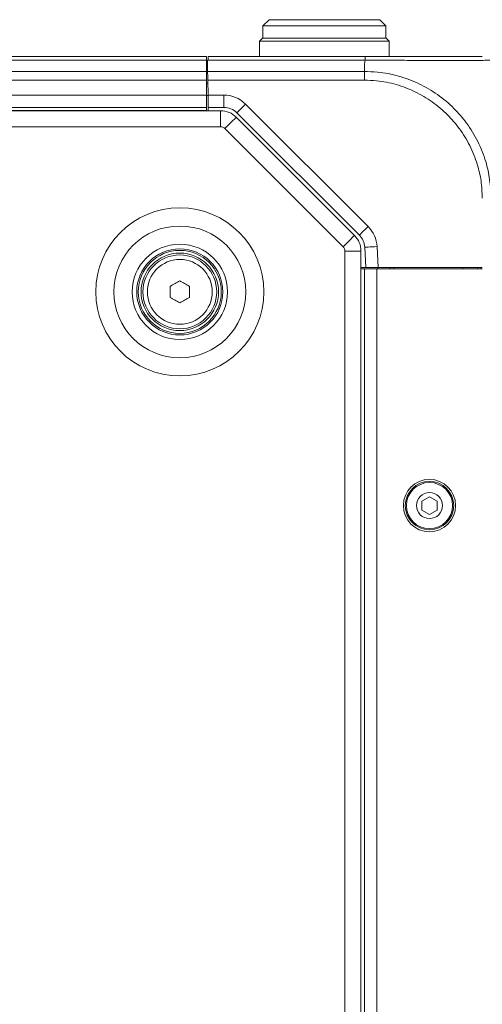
# Model space of a CAD drawing. Header units: millimetres. Extents: x 0 to 1118, y 0 to 864.
# Tile 59 of 256: x 278 to 297, y 211 to 251. Entities that reach past the tile are written whole.
import ezdxf

# ---------------------------------------------------------------- set-up
doc = ezdxf.new("R2010")
doc.units = ezdxf.units.MM

msp = doc.modelspace()

# ---------------------------------------------------------------- linework, layer by layer
at = {"color": 7, "linetype": 'Continuous', "lineweight": 15}
for p, q in [((288.4748, 251.4092), (288.2249, 251.1592)), ((288.4748, 251.4092), (292.9749, 251.4092)), ((293.2249, 251.1592), (292.9749, 251.4092)), ((288.2249, 251.1592), (288.2249, 250.6592)), ((293.2249, 251.1592), (288.2249, 251.1592)), ((293.2249, 250.6592), (293.2249, 251.1592)), ((288.2124, 250.6592), (288.0874, 250.5342)), ((288.0874, 250.5342), (288.0874, 249.9092)), ((290.7249, 250.5342), (288.0874, 250.5342)), ((288.2124, 250.6592), (290.7249, 250.6592)), ((290.7249, 250.6592), (293.2373, 250.6592)), ((293.3624, 250.5342), (290.7249, 250.5342)), ((293.3624, 250.5342), (293.2373, 250.6592)), ((293.3624, 249.9092), (293.3624, 250.5342)), ((99.2624, 249.9092), (285.9374, 249.9092)), ((285.9374, 249.7628), (285.9374, 249.9092)), ((285.9374, 249.3057), (285.9374, 249.7628)), ((285.9874, 249.7628), (285.9725, 249.7628)), ((285.9725, 249.7628), (285.9804, 249.3057)), ((286.0023, 249.7628), (285.9874, 249.7628)), ((286.0048, 249.9092), (292.3753, 249.9092)), ((285.9374, 249.5592), (285.976, 249.5592)), ((285.9374, 248.9521), (285.9374, 249.3057)), ((285.9374, 248.9521), (285.9374, 248.3467)), ((285.9972, 248.3467), (285.9866, 248.9521)), ((285.9374, 248.8342), (285.9887, 248.8342)), ((285.9874, 248.9092), (285.986, 248.8342)), ((285.9374, 247.8467), (285.9374, 248.3467)), ((285.9974, 248.3342), (285.9374, 248.3342)), ((285.9374, 247.8467), (99.2624, 247.8467)), ((285.9374, 247.7092), (285.9374, 247.8467)), ((286.6392, 247.8467), (286.0059, 247.8467)), ((286.0059, 247.8467), (286.0083, 247.7092)), ((98.6912, 247.7092), (286.5085, 247.7092)), ((287.1449, 247.4456), (291.9487, 242.6418)), ((292.1463, 242.6503), (287.1695, 247.6271)), ((292.4082, 241.3342), (292.3649, 242.1592)), ((292.2124, 242.0054), (292.2124, 183.8131)), ((292.4082, 241.3342), (292.2124, 241.3342)), ((292.9088, 241.3342), (292.4082, 241.3342)), ((292.8874, 241.2842), (292.8874, 241.3342)), ((297.1427, 241.3342), (292.9088, 241.3342)), ((293.3874, 241.3342), (293.3874, 241.2842)), ((293.5507, 241.2842), (293.5498, 241.3342)), ((296.349, 241.2842), (296.3499, 241.3342)), ((296.9499, 241.3342), (296.9499, 241.2842)), ((297.1007, 241.2842), (297.0998, 241.3342)), ((292.2124, 241.2842), (292.3499, 241.2842)), ((292.3499, 184.5342), (292.3499, 241.2842)), ((292.3499, 241.2842), (292.8499, 241.2842)), ((297.1427, 241.2842), (292.8499, 241.2842)), ((284.4624, 240.123), (284.4624, 240.5705)), ((285.2374, 240.5705), (285.2374, 240.123)), ((294.9963, 232.0201), (294.6838, 231.8397)), ((294.6838, 231.8397), (294.6838, 231.4788)), ((295.3088, 231.8397), (294.9963, 232.0201)), ((295.3088, 231.4788), (295.3088, 231.8397)), ((294.6838, 231.4788), (294.9963, 231.2984)), ((294.9963, 231.2984), (295.3088, 231.4788))]:
    msp.add_line(p, q, dxfattribs=at)
at = {"color": 9, "linetype": 'Continuous', "lineweight": 0}
for p, q in [((285.9374, 249.7628), (99.2624, 249.7628)), ((292.3778, 249.7628), (286.0023, 249.7628)), ((285.9358, 249.5592), (285.9761, 249.5567)), ((292.3499, 249.6019), (292.3499, 249.3057)), ((99.2624, 249.3057), (285.9374, 249.3057)), ((285.9374, 248.9521), (99.2624, 248.9521)), ((285.9804, 249.3057), (292.3498, 249.3057)), ((292.3493, 248.9521), (285.9866, 248.9521)), ((285.9874, 248.9092), (285.9874, 248.8342)), ((99.2624, 248.3467), (285.9374, 248.3467)), ((285.9972, 248.3467), (286.6392, 248.3467)), ((286.6392, 247.8467), (286.6392, 248.3467)), ((287.5231, 247.9806), (292.4998, 243.0039)), ((285.9374, 247.7217), (99.2624, 247.7217)), ((286.5085, 247.0592), (286.5085, 247.7092)), ((98.6912, 247.0592), (286.5085, 247.0592)), ((286.6852, 246.986), (291.4891, 242.1821)), ((292.8642, 242.1854), (292.9088, 241.3342)), ((291.5624, 242.0054), (291.5624, 183.8131)), ((291.5624, 242.0054), (292.2124, 242.0054)), ((292.8499, 241.2842), (292.8499, 184.5342))]:
    msp.add_line(p, q, dxfattribs=at)
at = {"color": 7, "linetype": 'Continuous', "lineweight": 15, "flags": 128}
for points in [[(286.0023, 249.7628), (286.0033, 249.825), (286.0041, 249.8712), (286.0046, 249.8996), (286.0048, 249.9092)], [(285.9866, 248.9521), (285.9849, 249.0497), (285.9833, 249.1435), (285.9818, 249.2299), (285.9804, 249.3057)], [(286.0059, 247.8467), (286.0057, 247.8564), (286.0052, 247.8848), (286.0044, 247.931), (286.0033, 247.9932), (286.002, 248.069), (286.0005, 248.1554), (285.9989, 248.2492), (285.9972, 248.3467)], [(284.4624, 240.5705), (284.5108, 240.5984), (284.5592, 240.6264), (284.6076, 240.6544), (284.6561, 240.6823), (284.7046, 240.7103), (284.753, 240.7383), (284.8015, 240.7662), (284.8499, 240.7942)], [(284.8499, 240.7942), (284.8983, 240.7662), (284.9467, 240.7383), (284.9951, 240.7103), (285.0436, 240.6823), (285.0921, 240.6544), (285.1405, 240.6264), (285.1889, 240.5984), (285.2374, 240.5705)], [(284.8499, 239.8993), (284.8015, 239.9272), (284.753, 239.9552), (284.7046, 239.9832), (284.6561, 240.0112), (284.6076, 240.0391), (284.5592, 240.0671), (284.5108, 240.0951), (284.4624, 240.123)], [(285.2374, 240.123), (285.1889, 240.0951), (285.1405, 240.0671), (285.0921, 240.0391), (285.0436, 240.0112), (284.9951, 239.9832), (284.9467, 239.9552), (284.8983, 239.9272), (284.8499, 239.8993)]]:
    msp.add_lwpolyline(points, dxfattribs=at)
at = {"color": 9, "linetype": 'Continuous', "lineweight": 0, "flags": 128}
for points in [[(287.1695, 247.6271), (287.1763, 247.6339), (287.1964, 247.654), (287.2291, 247.6867), (287.2731, 247.7306), (287.3267, 247.7842), (287.3878, 247.8453), (287.4541, 247.9117), (287.5231, 247.9806)], [(286.6852, 246.986), (286.7749, 247.0757), (286.8611, 247.1619), (286.9406, 247.2414), (287.0103, 247.311), (287.0674, 247.3682), (287.1099, 247.4107), (287.136, 247.4368), (287.1449, 247.4456)], [(292.1463, 242.6503), (292.1531, 242.6571), (292.1732, 242.6772), (292.2059, 242.7099), (292.2498, 242.7539), (292.3034, 242.8075), (292.3645, 242.8686), (292.4309, 242.9349), (292.4998, 243.0039)], [(291.4891, 242.1821), (291.5788, 242.2718), (291.665, 242.358), (291.7445, 242.4375), (291.8141, 242.5071), (291.8713, 242.5643), (291.9138, 242.6068), (291.9399, 242.6329), (291.9487, 242.6418)], [(292.3649, 242.1592), (292.3745, 242.1597), (292.4029, 242.1612), (292.4491, 242.1637), (292.5112, 242.1669), (292.5868, 242.1709), (292.6732, 242.1754), (292.7668, 242.1803), (292.8642, 242.1854)]]:
    msp.add_lwpolyline(points, dxfattribs=at)
at = {"color": 9, "linetype": 'Continuous', "lineweight": 0}
for radius in [3.4162, 2.6769, 1.9375, 1.3179]:
    msp.add_circle((284.8499, 240.3467), radius, dxfattribs=at)
at = {"color": 7, "linetype": 'Continuous', "lineweight": 15}
for centre, radius in [((284.8499, 240.3467), 1.75), ((284.8499, 240.3467), 1.6875), ((284.8499, 240.3467), 1.575), ((284.8499, 240.3467), 1.5), ((294.9963, 231.6592), 1.0625), ((294.9963, 231.6592), 0.9838), ((294.9963, 231.6592), 0.9375), ((294.9963, 231.6592), 0.5278)]:
    msp.add_circle(centre, radius, dxfattribs=at)
at = {"color": 9, "linetype": 'Continuous', "lineweight": 0}
for centre, radius, start, end in [((286.6392, 247.0967), 1.25, 45, 90), ((286.5085, 246.8092), 0.25, 45, 90), ((291.6159, 242.12), 1.25, 3, 45), ((291.3124, 242.0054), 0.25, 0, 45)]:
    msp.add_arc(centre, radius, start, end, dxfattribs=at)
at = {"color": 7, "linetype": 'Continuous', "lineweight": 15}
for centre, radius, start, end in [((286.6392, 247.0967), 0.75, 45, 90), ((286.5085, 246.8092), 0.9, 45, 90), ((291.3124, 242.0054), 0.9, 0, 45), ((291.6159, 242.12), 0.75, 3, 45)]:
    msp.add_arc(centre, radius, start, end, dxfattribs=at)
at = {"color": 9, "linetype": 'Continuous', "lineweight": 0}
for points, knots in [([(292.3497, 249.602), (292.3512, 249.6045), (292.3601, 249.6198), (292.3701, 249.6741), (292.3745, 249.7253), (292.3778, 249.7627)], [0, 0, 0, 0, 0.051232, 0.3045425, 1, 1, 1, 1]), ([(292.3778, 249.7627), (292.3776, 249.7846), (292.3772, 249.8283), (292.3765, 249.8738), (292.3759, 249.9037), (292.3755, 249.9074), (292.3753, 249.9092)], [0, 0, 0, 0, 0.2500024, 0.50000436, 0.75000607, 1, 1, 1, 1]), ([(297.4964, 249.7627), (297.4905, 249.7627), (297.4746, 249.7625), (297.3299, 249.7591), (297.0247, 249.7533), (296.5786, 249.7481), (295.9676, 249.7462), (295.2277, 249.7486), (294.3933, 249.7546), (293.4636, 249.7612), (292.7732, 249.7622), (292.3778, 249.7627)], [0, 0, 0, 0, 0.0627055, 0.1705803, 0.2816653, 0.3894287, 0.5004172, 0.6352695, 0.7422842, 0.8524249, 1, 1, 1, 1]), ([(292.3498, 249.3058), (292.3498, 249.2813), (292.3497, 249.2324), (292.3496, 249.1446), (292.3494, 249.0503), (292.3493, 248.9848), (292.3493, 248.952)], [0, 0, 0, 0, 0.249996, 0.4999982, 0.7499986, 1, 1, 1, 1]), ([(297.1425, 244.1587), (297.1324, 244.3915), (297.112, 244.8572), (296.9438, 245.5792), (296.6521, 246.3026), (296.2375, 246.9763), (295.7231, 247.5751), (295.1196, 248.0842), (294.4158, 248.5026), (293.6503, 248.7916), (292.9513, 248.9333), (292.5144, 248.9469), (292.3493, 248.952)], [0, 0, 0, 0, 0.09291467, 0.1858151, 0.29447763, 0.40316166, 0.50020121, 0.6086255, 0.71704405, 0.82556894, 0.93408125, 1, 1, 1, 1]), ([(292.3498, 249.3057), (292.527, 249.3002), (292.9967, 249.2856), (293.7488, 249.1368), (294.5744, 248.8315), (295.3342, 248.3858), (295.9853, 247.8401), (296.5382, 247.1953), (296.9799, 246.4679), (297.2875, 245.6875), (297.4636, 244.9102), (297.4853, 244.4095), (297.4961, 244.1592)], [0, 0, 0, 0, 0.065799, 0.1743475, 0.2828926, 0.3913458, 0.4997945, 0.5968724, 0.7055422, 0.8142124, 0.9070963, 1, 1, 1, 1])]:
    msp.add_open_spline(points, degree=3, knots=knots, dxfattribs=at)
at = {"color": 7, "linetype": 'Continuous', "lineweight": 15}
msp.add_open_spline([(292.3753, 249.9092), (292.7433, 249.9092), (293.3818, 249.9092), (294.2446, 249.9092), (295.0188, 249.9092), (295.7052, 249.9092), (296.2742, 249.9092), (296.693, 249.9092), (296.9824, 249.9092), (297.1223, 249.9092), (297.1373, 249.9092), (297.1428, 249.9092)], degree=3, knots=[0, 0, 0, 0, 0.1476517, 0.2562043, 0.364776, 0.4995885, 0.6089423, 0.7182917, 0.8277418, 0.9371757, 1, 1, 1, 1], dxfattribs=at)

doc.saveas('drawing.dxf')
